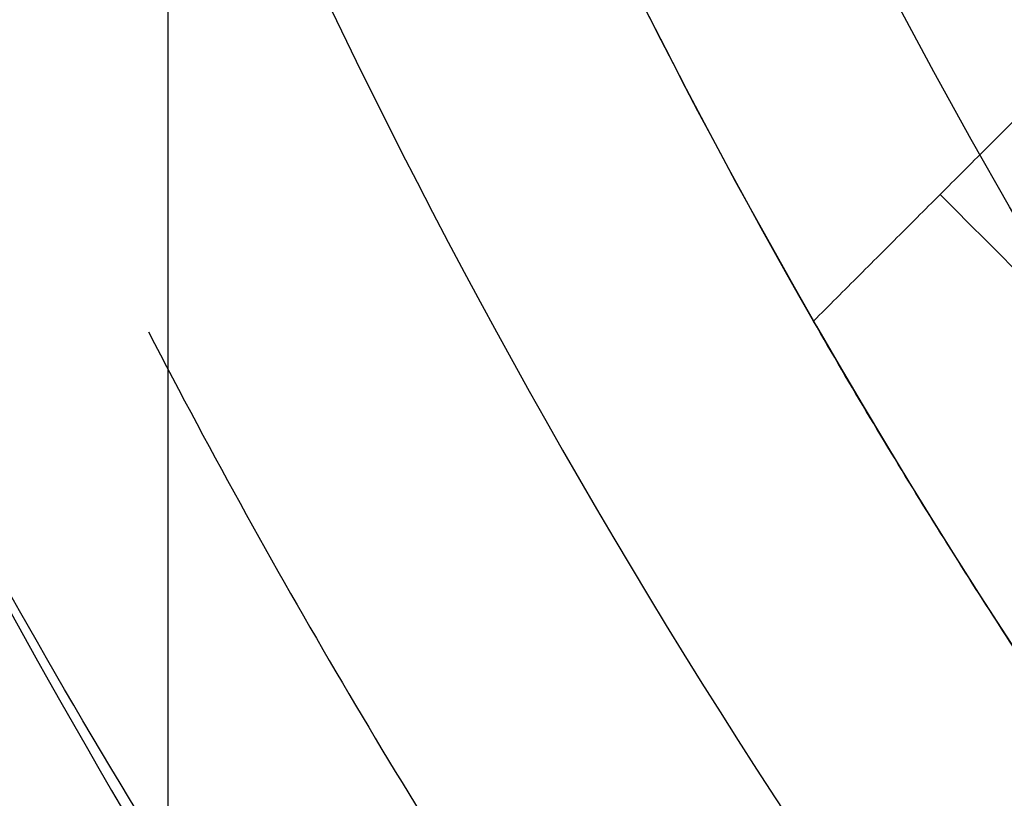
# Model space of a CAD drawing. Header units: centimetres. Extents: x -10 to 8.9, y -34.1 to -8.
# Tile 140 of 256: x -7.268 to -7.16, y -33.6196 to -33.5341. Entities that reach past the tile are written whole.
import ezdxf

# ---------------------------------------------------------------- set-up
doc = ezdxf.new("R2010")
doc.units = ezdxf.units.CM
doc.layers.add('Default', color=7, linetype='Continuous', true_color=0x000000)

msp = doc.modelspace()

# ---------------------------------------------------------------- linework, layer by layer
at = {"layer": 'Default'}
msp.add_line((-7.25174, -33.62922, -1.05), (-7.25174, -33.39689, -1.05), dxfattribs=at)
for centre, radius, start, end in [((-6.55, -33.205, -0.5449), 0.75845, 179.99998, 215.9608), ((-6.55, -33.205, 0.1625), 0.6775, 180, 0), ((-6.55, -33.205, 0.18125), 0.6725, 180, 0), ((-6.55, -33.205, -1.21), 0.67, 180, 0), ((-6.55, -33.205, -1.24), 0.64, 180, 0), ((-6.55, -33.205, 0.2), 0.63677, 180, 0), ((-6.55, -33.205, 0.1625), 0.62317, 180, 0), ((-6.55, -33.205, -0.695), 0.6725, 188.56343, 216.43649), ((-6.55, -33.205, -0.9525), 0.67, 188.58368, 216.41632), ((-6.55, -33.205, -0.6525), 0.6725, 189.71692, 215.28306), ((-6.55, -33.205, -1.05), 0.7275, 190, 215), ((-6.55, -33.205, -1.05), 0.82, 190, 215)]:
    msp.add_arc(centre, radius, start, end, dxfattribs=at)
at = {"layer": 'Default', "extrusion": (0, 0, -1)}
for centre, radius, start, end in [((6.55, -33.205, -0.2075), 0.7025, 180, 0), ((6.55, -33.205, -0.1825), 0.6775, 180, 0), ((6.55, -33.205, -0.1725), 0.6775, 180, 0), ((6.55, -33.205, -0.1625), 0.6725, 180, 0), ((6.55, -33.205, -0.2), 0.6725, 180, 0), ((6.55, -33.205, -0.2), 0.63677, 180, 0), ((6.55, -33.205, -0.18098), 0.6125, 180, 0), ((6.55, -33.205, 0.695), 0.67, 323.5957, 351.4043), ((6.55, -33.205, 0.61), 0.7275, 330.1394, 344.8606)]:
    msp.add_arc(centre, radius, start, end, dxfattribs=at)
at = {"layer": 'Default', "extrusion": (-0.707107, -0.707107, 0)}
msp.add_arc((18.65793, -0.7, 28.79364), 0.09, 360, 90, dxfattribs=at)
at = {"layer": 'Default'}
msp.add_open_spline([(-7.2539, -33.56841, -0.82), (-7.23997, -33.59538, -0.81937), (-7.19788, -33.66656, -0.81769), (-7.11362, -33.76863, -0.81512), (-6.99486, -33.86666, -0.81213), (-6.8552, -33.94183, -0.80887), (-6.70329, -33.98743, -0.80561), (-6.54999, -34.00208, -0.80262), (-6.3967, -33.98743, -0.79963), (-6.24479, -33.94182, -0.79637), (-6.10513, -33.86666, -0.79311), (-5.98637, -33.76862, -0.79012), (-5.88834, -33.64986, -0.78713), (-5.81317, -33.5102, -0.78387), (-5.76757, -33.35829, -0.78061), (-5.75712, -33.24895, -0.77848), (-5.7579, -33.19071, -0.77734), (-5.75809, -33.18357, -0.7772)], degree=3, knots=[9.21451, 9.21451, 9.21451, 9.21451, 10.153533, 11.776636, 13.399739, 15.022842, 16.645945, 18.269048, 19.892151, 21.515255, 23.138358, 24.761461, 26.384564, 28.007667, 29.63077, 31.253873, 31.480748, 31.480748, 31.480748, 31.480748], dxfattribs=at)
for points, degree in [([(-7.14051, -33.52681, -0.61), (-7.16071, -33.54701, -0.61), (-7.18092, -33.56722, -0.61)], 2), ([(-7.13025, -33.64383, -0.7), (-7.13025, -33.64383, -0.69608), (-7.13056, -33.64341, -0.68824), (-7.13195, -33.64157, -0.6767), (-7.13424, -33.63851, -0.66553), (-7.13735, -33.63429, -0.65499), (-7.14123, -33.62894, -0.64519), (-7.14577, -33.62254, -0.63634), (-7.15087, -33.61517, -0.62856), (-7.15644, -33.6069, -0.62198), (-7.16233, -33.59787, -0.61673), (-7.16847, -33.58814, -0.61288), (-7.1747, -33.5779, -0.61053), (-7.17886, -33.5708, -0.61), (-7.18092, -33.56722, -0.61)], 3), ([(-6.55, -34.01332, -0.79332), (-6.57077, -34.01356, -0.79356), (-6.61239, -34.01246, -0.79406), (-6.67467, -34.006, -0.79483), (-6.73646, -33.99472, -0.79562), (-6.7973, -33.97866, -0.79642), (-6.85652, -33.95803, -0.79721), (-6.91412, -33.93282, -0.79801), (-6.96942, -33.90334, -0.79881), (-7.02237, -33.86964, -0.79959), (-7.07256, -33.83194, -0.80036), (-7.11984, -33.79037, -0.80111), (-7.16389, -33.74511, -0.80185), (-7.20424, -33.69672, -0.80262), (-7.24075, -33.64543, -0.8034), (-7.26267, -33.60899, -0.80393), (-7.27294, -33.59029, -0.8042)], 3)]:
    msp.add_open_spline(points, degree=degree, dxfattribs=at)

doc.saveas('drawing.dxf')
